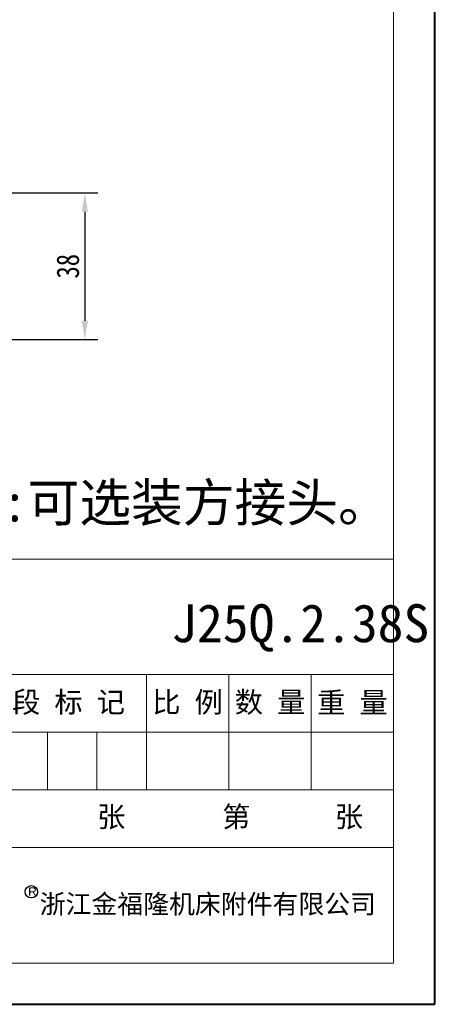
# Model space of a CAD drawing. Header units: millimetres. Extents: x 3223 to 4146, y -133 to 519.
# Tile 14 of 39: x 4034 to 4146, y -133 to 129. Entities that reach past the tile are written whole.
import ezdxf

# ---------------------------------------------------------------- set-up
doc = ezdxf.new("R2010")
doc.units = ezdxf.units.MM
doc.linetypes.add('CENTER2', pattern=[28.575, 19.05, -3.175, 3.175, -3.175])
doc.layers.add('标注', color=1, linetype='Continuous', lineweight=13)
doc.layers.add('标注线', color=7, linetype='Continuous', lineweight=15)
doc.styles.get("Standard").update_dxf_attribs({"font": '仿宋_GB2312.ttf', "width": 0.8})
doc.styles.add('样式 6', font='仿宋_GB2312.ttf')
doc.dimstyles.new('副本 ISO-25.1', dxfattribs={"dimtxt": 6, "dimasz": 5, "dimexe": 3.5, "dimexo": 0.625, "dimgap": 1.5, "dimtad": 1, "dimdsep": 46, "dimtxsty": 'Standard', "dimcen": 2.5, "dimadec": 0, "dimazin": 0, "dimtfac": 1, "dimtmove": 0, "dimatfit": 3, "dimfxl": 0, "dimarcsym": 0})

# ---------------------------------------------------------------- blocks, each defined once
blk = doc.blocks.new('*D1952')
at = {"color": 0, "lineweight": -2}
for p, q in [((3997.42, 82.7), (4055.18, 82.7)), ((4051.68, 77.7), (4051.68, 48.7)), ((3997.42, 43.7), (4055.18, 43.7))]:
    blk.add_line(p, q, dxfattribs=at)
at = {"color": 0, "lineweight": 9}
for points in [[(4050.85, 77.7), (4052.52, 77.7), (4051.68, 82.7)], [(4050.85, 48.7), (4052.52, 48.7), (4051.68, 43.7)]]:
    blk.add_solid(points, dxfattribs=at)
at = {"layer": 'Defpoints', "color": 0, "lineweight": 9}
for p in [(3996.8, 82.7), (3996.8, 43.7), (4051.68, 43.7)]:
    blk.add_point(p, dxfattribs=at)
at = {"color": 0, "lineweight": 9, "insert": (4047.18, 63.2), "char_height": 6, "attachment_point": 5, "rotation": 90}
blk.add_mtext('38', dxfattribs=at)

msp = doc.modelspace()

# ---------------------------------------------------------------- linework, layer by layer
at = {"color": 7, "lineweight": 40}
for p, q in [((4144.916, -133.343), (4144.916, 518.812)), ((3222.676, -133.343), (4144.916, -133.343))]:
    msp.add_line(p, q, dxfattribs=at)
at = {"color": 7, "lineweight": 13}
for p, q in [((4133.937, -122.364), (4133.937, 507.833)), ((3642.043, -14.769), (4133.937, -14.769)), ((3738.691, -122.364), (4133.937, -122.364))]:
    msp.add_line(p, q, dxfattribs=at)
at = {"color": 7, "lineweight": 15}
for p, q in [((4015.363, -45.511), (4133.937, -45.511)), ((4068.063, -76.252), (4068.063, -45.511)), ((4090.021, -76.252), (4090.021, -45.511)), ((4111.979, -76.252), (4111.979, -45.511)), ((4015.363, -60.881), (4133.937, -60.881)), ((4041.713, -76.252), (4041.713, -60.881)), ((4054.888, -76.252), (4054.888, -60.881)), ((3999.992, -76.252), (4133.937, -76.252)), ((4015.363, -91.623), (4133.937, -91.623))]:
    msp.add_line(p, q, dxfattribs=at)
at = {"layer": '标注', "color": 7, "lineweight": 30}
msp.add_circle((4037.431, -103.379), 1.652, dxfattribs=at)

# ---------------------------------------------------------------- texts
at = {"color": 7, "char_height": 10.1067, "attachment_point": 1, "style": '样式 6'}
for s, insert in [('备注:可选装方接头。', (4001.972, 5.33)), ('J25Q.2.38S', (4074.667, -26.814))]:
    msp.add_mtext(s, dxfattribs=dict(at, insert=insert))
at = {"color": 7, "linetype": 'CENTER2', "lineweight": 18, "char_height": 5.51273, "width": 59.55363, "attachment_point": 1, "style": '样式 6'}
for s, insert in [('{\\fSimSun|b0|i0|c134|p2;  共       张}', (4013.686, -80.649)), ('{\\fSimSun|b0|i0|c134|p2;  第      张}', (4080.756, -80.649))]:
    msp.add_mtext(s, dxfattribs=dict(at, insert=insert))
at = {"layer": '标注', "color": 7, "lineweight": 9, "attachment_point": 1, "style": '样式 6'}
for s, insert, char_height, width in [('{\\fArial|b0|i0|c0|p32;R}', (4036.586, -102.189), 2.2632, 1.61494), ('{\\fSimHei|b0|i0|c134|p2;浙江金福隆机床附件有限公司}', (4039.658, -104.111), 5.05179, 95.16319)]:
    msp.add_mtext(s, dxfattribs=dict(at, insert=insert, char_height=char_height, width=width))
at = {"layer": '标注线', "color": 7, "lineweight": 18, "char_height": 5.5127, "attachment_point": 5, "style": '样式 6'}
for s, insert, width in [('阶 段 标 记', (4041.713, -53.196), 52.69941), ('比 例', (4079.042, -53.196), 21.95809), ('数 量', (4101, -53.196), 21.95809), ('重 量', (4122.958, -53.196), 21.95809)]:
    msp.add_mtext(s, dxfattribs=dict(at, insert=insert, width=width))

# ---------------------------------------------------------------- dimensions: what is measured, and where the dimension line sits
at = {"color": 5, "lineweight": 9}
dim = msp.add_linear_dim(base=(4051.682, 43.7), p1=(3996.797, 82.7), p2=(3996.797, 43.7), angle=90, text='38', dimstyle='副本 ISO-25.1', dxfattribs=at)
dim.commit()
dim.dimension.update_dxf_attribs({"geometry": '*D1952', "text_midpoint": (4047.182, 63.2)})

doc.saveas('drawing.dxf')
